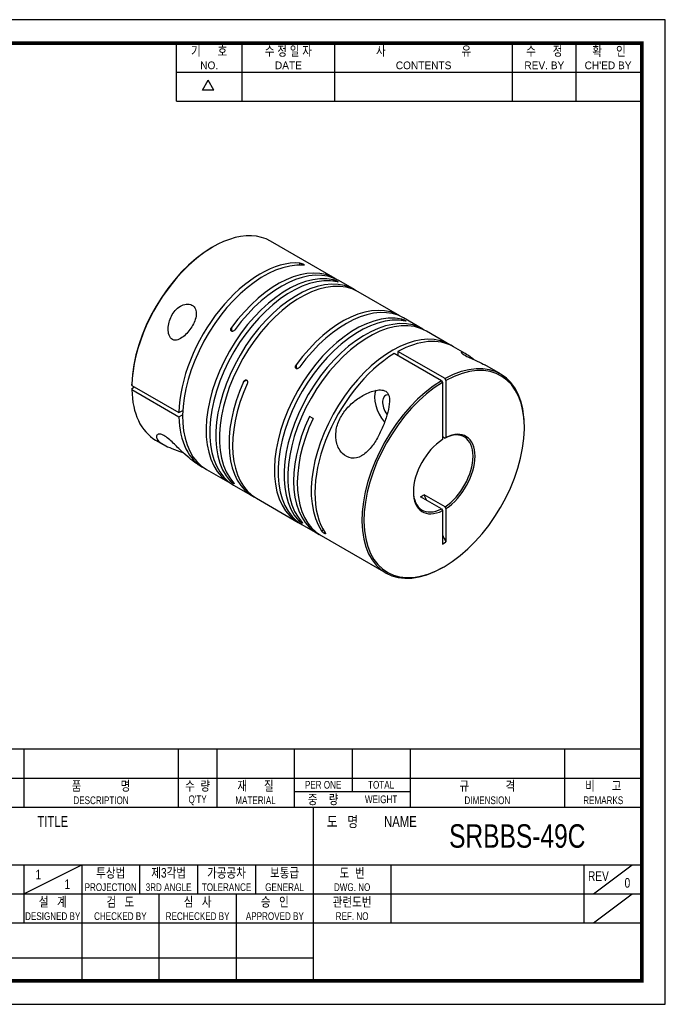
# Model space of a CAD drawing. Header units: millimetres. Extents: x 0 to 297, y 0 to 210.
# Tile 2 of 2: x 159 to 297, y 0 to 210. Entities that reach past the tile are written whole.
import ezdxf
from ezdxf.enums import TextEntityAlignment as Align

# ---------------------------------------------------------------- set-up
doc = ezdxf.new("R2010")
doc.units = ezdxf.units.MM
doc.header["$LTSCALE"] = 5
doc.layers.get('0').update_dxf_attribs({"linetype": 'CONTINUOUS'})
doc.layers.add('BM', color=2, linetype='CONTINUOUS')
doc.layers.add('D', color=7, linetype='CONTINUOUS')
doc.styles.get("Standard").update_dxf_attribs({"font": 'Gulim.ttf', "width": 0.8, "height": 3})

msp = doc.modelspace()

# ---------------------------------------------------------------- linework, layer by layer
for p, q in [((192.71392, 192.64074), (192.71392, 205)), ((206.72109, 192.64074), (206.72109, 205)), ((226.49591, 192.64074), (226.49591, 205)), ((264.39765, 192.64074), (264.39765, 205)), ((277.99284, 192.64074), (277.99284, 205)), ((192.71392, 198.82037), (291.58802, 198.82037)), ((198.25647, 194.97648), (199.49239, 197.11716)), ((200.72832, 194.97648), (199.49239, 197.11716)), ((200.72832, 194.97648), (198.25647, 194.97648)), ((192.71392, 192.64074), (291.58802, 192.64074)), ((292, 54.43705), (147.8086, 54.43705)), ((160.16787, 54.43705), (160.16787, 42.07779)), ((193.1259, 54.43705), (193.1259, 42.07779)), ((201.36541, 54.43705), (201.36541, 42.07779)), ((217.84443, 54.43705), (217.84443, 42.07779)), ((230.20369, 54.43705), (230.20369, 45.37359)), ((242.56295, 54.43705), (242.56295, 42.07779)), ((275.52098, 54.43705), (275.52098, 42.07779)), ((147.8086, 48.25742), (292, 48.25742)), ((217.84443, 45.37359), (242.56295, 45.37359)), ((147.8086, 42.07779), (292, 42.07779)), ((221.96418, 5), (221.96418, 42.07779)), ((147.8086, 29.71852), (292, 29.71852)), ((160.16787, 23.53889), (172.52713, 29.71852)), ((160.16787, 29.71852), (160.16787, 17.35926)), ((172.52713, 29.71852), (172.52713, 5)), ((184.88639, 29.71852), (184.88639, 23.53889)), ((197.24565, 29.71852), (197.24565, 23.53889)), ((209.60492, 29.71852), (209.60492, 23.53889)), ((238.4432, 29.71852), (238.4432, 17.35926)), ((279.64074, 29.71852), (279.64074, 17.35926)), ((281.70061, 23.53889), (289.94012, 29.71852)), ((147.8086, 23.53889), (221.96418, 23.53889)), ((189.00615, 23.53889), (189.00615, 5)), ((205.48516, 23.53889), (205.48516, 5)), ((221.96418, 23.53889), (292, 23.53889)), ((281.70061, 17.35926), (289.94012, 23.53889)), ((147.8086, 17.35926), (292, 17.35926)), ((147.8086, 9.87984), (221.96418, 9.87984))]:
    msp.add_line(p, q)
msp.add_lwpolyline([(297, 210), (0, 210), (0, 0), (297, 0)], close=True)
msp.add_lwpolyline([(292, 205, 0.8, 0.8, 0), (5, 205, 0.8, 0.8, 0), (5, 5, 0.8, 0.8, 0), (292, 5, 0.8, 0.8, 0)], format="xyseb", close=True)
at = {"layer": 'BM', "ltscale": 25.4}
for p, q in [((226.58882, 154.80607), (212.80024, 162.76691)), ((200.55024, 161.55346), (200.33811, 161.43098)), ((219.04108, 157.66816), (219.04108, 158.09398)), ((226.25357, 154.23333), (226.25357, 154.5444)), ((230.69004, 152.43823), (227.36664, 154.357)), ((240.3774, 146.84523), (231.46786, 151.98916)), ((240.81997, 145.82341), (240.81997, 146.13448)), ((245.25644, 144.02832), (241.15522, 146.39616)), ((204.47468, 144.33819), (204.47468, 143.56883)), ((251.05472, 140.68068), (246.03426, 143.57924)), ((249.23454, 132.99145), (239.19362, 138.78857)), ((239.97144, 139.23765), (239.97144, 138.3395)), ((250.01236, 133.44052), (239.97144, 139.23765)), ((254.32956, 138.78995), (251.83253, 140.23161)), ((218.26326, 136.37735), (218.26326, 135.60799)), ((261.87345, 134.43448), (258.52349, 136.36858)), ((207.69314, 133.14002), (207.02685, 132.75534)), ((249.23454, 132.99145), (249.44667, 132.62396)), ((249.44667, 132.62396), (249.44667, 120.44998)), ((250.22449, 133.07303), (250.01236, 133.44052)), ((250.22449, 133.07303), (250.22449, 120.89905)), ((183.23049, 131.9988), (183.23054, 132.24378)), ((183.23049, 131.9988), (193.2714, 126.20168)), ((183.23054, 131.34563), (183.23049, 131.10065)), ((183.23049, 131.10065), (193.2714, 125.30353)), ((183.23054, 131.34563), (183.79617, 131.6722)), ((193.2714, 126.20168), (194.08419, 126.67094)), ((193.2714, 125.30353), (194.04922, 125.7526)), ((221.87063, 124.95464), (221.09281, 125.40372)), ((188.30024, 120.33167), (189.87021, 119.42525)), ((249.44667, 121.10273), (250.01236, 120.77613)), ((250.01236, 120.77613), (250.22449, 120.89905)), ((197.60815, 114.95774), (198.34115, 114.53454)), ((199.11897, 114.08547), (204.13943, 111.18691)), ((204.19842, 111.60808), (204.46782, 111.76361)), ((204.91725, 110.73783), (209.01847, 108.36999)), ((209.79628, 107.92092), (218.70583, 102.77699)), ((249.23454, 105.65759), (244.7728, 108.23357)), ((250.01236, 106.10666), (245.55062, 108.68264)), ((249.23454, 105.65759), (249.44667, 105.28972)), ((249.44667, 105.28972), (249.44667, 98.17291)), ((250.22449, 105.73879), (250.01236, 106.10666)), ((250.22449, 105.73879), (250.22449, 98.62198)), ((218.76482, 103.19816), (219.03421, 103.3537)), ((219.48365, 102.32792), (222.80705, 100.40915)), ((223.6811, 100.9743), (224.04987, 101.18721)), ((223.58487, 99.96008), (237.37345, 91.99924)), ((249.44667, 98.17291), (250.22449, 98.62198)), ((249.62345, 93.21269), (249.83558, 93.33517))]:
    msp.add_line(p, q, dxfattribs=at)
msp.add_arc((242.52493, 113.02515), 5.29265, 295.1326881, 304.8673119, dxfattribs=at)
for centre, major_axis, start_param, end_param in [((200.55024, 141.54929), (12.25, 21.21762), 0, 2.333743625), ((200.33811, 141.67176), (12.1, 20.95781), 0.785398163, 2.33346526), ((211.36897, 135.30309), (12.25, 21.21762), 0.275881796, 3.141592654), ((210.59115, 135.75216), (-12.25, -21.21762), 3.41747445, 5.475336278), ((214.33882, 133.58845), (-12.25, -21.21762), 3.109839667, 4.532751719), ((215.11664, 133.13938), (-12.25, -21.21762), 3.141592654, 4.532751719), ((216.38943, 132.40453), (12.25, 21.21762), 0.179637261, 3.173345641), ((217.16725, 131.95546), (12.25, 21.21762), 0.179637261, 3.141592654), ((218.44004, 131.22061), (-12.25, -21.21762), 3.109839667, 6.103548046), ((219.21786, 130.77154), (-12.25, -21.21762), 3.141592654, 6.103548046), ((228.1274, 125.62761), (-12.25, -21.21762), 3.109839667, 4.532751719), ((228.90522, 125.17853), (-12.25, -21.21762), 3.141592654, 4.532751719), ((230.95583, 123.99461), (12.25, 21.21762), 0.179637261, 3.173345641), ((231.73365, 123.54554), (12.25, 21.21762), 0.179637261, 3.141592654), ((233.00644, 122.81069), (-12.25, -21.21762), 3.109839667, 6.103548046), ((233.78426, 122.36162), (-12.25, -21.21762), 3.141592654, 6.103548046), ((238.80472, 119.46306), (-12.25, -21.21762), 3.109839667, 6.007303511), ((239.58253, 119.01398), (-12.25, -21.21762), 3.141592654, 3.904539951), ((239.58253, 119.01398), (12.25, 21.21762), 0.807849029, 2.865710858), ((249.62345, 113.21686), (-12.25, -21.21762), 2.35619449, 3.904539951), ((249.83558, 113.09438), (12.1, 20.95781), 0.808127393, 7.045854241), ((221.26847, 129.58762), (12.25, 21.21762), 1.750433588, 3.173345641), ((222.04628, 129.13854), (12.25, 21.21762), 1.750433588, 3.141592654), ((249.62345, 113.21686), (-12.25, -21.21762), 3.949441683, 7.068583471), ((200.55024, 141.54929), (12.25, 21.21762), 2.378645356, 3.141592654), ((238.87543, 127.17895), (-2.75, 4.76314), 0.397223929, 1.89121739), ((238.87543, 127.17895), (1.55, -2.68468), 2.777124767, 4.906765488), ((210.59115, 135.75216), (12.25, 21.21762), 2.378645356, 3.173345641), ((235.05705, 121.62677), (12.25, 21.21762), 1.722858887, 3.173345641), ((235.83487, 121.1777), (12.25, 21.21762), 1.722858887, 3.141592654), ((249.62345, 113.21686), (-4.5, -7.79423), 0.846547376, 3.865841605), ((249.83558, 113.09438), (-4.65, -8.05404), 0.844572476, 3.867816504), ((249.83558, 113.09438), (4.65, 8.05404), 0.844572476, 3.867816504), ((249.62345, 113.21686), (4.5, 7.79423), 2.372725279, 3.865841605), ((283.3878, 113.20584), (-31.25, 54.12659), 1.328407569, 1.349095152), ((283.3878, 113.20584), (-31.25, 54.12659), 1.480482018, 1.507527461)]:
    msp.add_ellipse(centre, major_axis=major_axis, ratio=0.577350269, start_param=start_param, end_param=end_param, dxfattribs=at)
for points, knots in [([(219.04108, 158.09398), (219.09878, 158.09007), (219.17062, 158.07793), (219.24905, 158.05869), (219.31601, 158.04226), (219.39014, 158.02006), (219.46443, 157.99387), (219.53122, 157.97033), (219.6005, 157.94269), (219.66415, 157.9139), (219.72038, 157.88846), (219.77409, 157.86125), (219.8189, 157.83538), (219.85805, 157.81278), (219.89161, 157.79053), (219.91695, 157.77049), (219.94224, 157.75049), (219.96011, 157.73215), (219.97004, 157.7165), (219.98054, 157.69997), (219.98253, 157.68602), (219.97686, 157.6751), (219.97045, 157.66272), (219.9541, 157.65392), (219.92974, 157.6488), (219.9025, 157.64308), (219.86457, 157.64181), (219.8189, 157.64491)], [0, 0, 0, 0, 0.152370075, 0.152370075, 0.152370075, 0.282050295, 0.282050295, 0.282050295, 0.398653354, 0.398653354, 0.398653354, 0.501461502, 0.501461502, 0.501461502, 0.590846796, 0.590846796, 0.590846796, 0.67988389, 0.67988389, 0.67988389, 0.773873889, 0.773873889, 0.773873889, 0.880534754, 0.880534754, 0.880534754, 1, 1, 1, 1]), ([(226.25357, 154.5444), (226.30767, 154.53237), (226.37387, 154.51301), (226.4469, 154.48776), (226.51739, 154.46339), (226.59689, 154.43258), (226.67778, 154.39796), (226.73202, 154.37474), (226.78827, 154.34921), (226.84213, 154.32323), (226.89629, 154.2971), (226.94967, 154.26969), (226.99599, 154.24409), (227.00823, 154.23732), (227.02007, 154.23064), (227.03139, 154.22411), (227.06889, 154.20245), (227.10128, 154.18203), (227.12602, 154.16451), (227.15069, 154.14705), (227.16852, 154.13198), (227.17926, 154.11991), (227.19078, 154.10696), (227.19451, 154.09711), (227.19144, 154.09032), (227.18781, 154.08227), (227.17461, 154.07831), (227.15383, 154.078), (227.12919, 154.07762), (227.09335, 154.08235), (227.04921, 154.09149), (227.04342, 154.09269), (227.03747, 154.09397), (227.03139, 154.09533)], [0, 0, 0, 0, 0.146140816, 0.146140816, 0.146140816, 0.287530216, 0.287530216, 0.287530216, 0.381550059, 0.381550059, 0.381550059, 0.476483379, 0.476483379, 0.476483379, 0.501110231, 0.501110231, 0.501110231, 0.583893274, 0.583893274, 0.583893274, 0.666229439, 0.666229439, 0.666229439, 0.754481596, 0.754481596, 0.754481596, 0.859314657, 0.859314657, 0.859314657, 0.983840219, 0.983840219, 0.983840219, 1, 1, 1, 1]), ([(191.85283, 147.09516), (191.36392, 146.26891), (191.07037, 145.34564), (190.9544, 143.95442), (190.97137, 143.48223), (191.17144, 142.60439), (191.36491, 142.18668), (191.97069, 141.66651), (192.37702, 141.59196), (193.16087, 141.74174), (193.54348, 141.9398), (194.62847, 142.69434), (195.2684, 143.39838), (196.33256, 144.96419), (196.76509, 145.85898), (196.99403, 147.17563), (196.99748, 147.61411), (196.79736, 148.39683), (196.59037, 148.73997), (195.98242, 149.2159), (195.5868, 149.3445), (194.73333, 149.35665), (194.28461, 149.2418), (193.03797, 148.64251), (192.34173, 147.92142), (191.85283, 147.09516)], [0, 0, 0, 0, 0.125, 0.125, 0.1875, 0.1875, 0.25, 0.25, 0.3125, 0.3125, 0.375, 0.375, 0.5, 0.5, 0.625, 0.625, 0.6875, 0.6875, 0.75, 0.75, 0.8125, 0.8125, 0.875, 0.875, 1, 1, 1, 1]), ([(240.81997, 146.13448), (240.87407, 146.12245), (240.94027, 146.1031), (241.0133, 146.07785), (241.08379, 146.05348), (241.16328, 146.02267), (241.24418, 145.98804), (241.29842, 145.96482), (241.35467, 145.9393), (241.40853, 145.91332), (241.46269, 145.88719), (241.51607, 145.85977), (241.56239, 145.83417), (241.57463, 145.82741), (241.58647, 145.82073), (241.59779, 145.81419), (241.63529, 145.79254), (241.66768, 145.77211), (241.69242, 145.7546), (241.71709, 145.73714), (241.73492, 145.72207), (241.74566, 145.70999), (241.75718, 145.69704), (241.76091, 145.68719), (241.75784, 145.68041), (241.75421, 145.67235), (241.74101, 145.66839), (241.72023, 145.66808), (241.69559, 145.66771), (241.65975, 145.67243), (241.61561, 145.68158), (241.60982, 145.68278), (241.60387, 145.68406), (241.59779, 145.68541)], [0, 0, 0, 0, 0.146140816, 0.146140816, 0.146140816, 0.287530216, 0.287530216, 0.287530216, 0.381550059, 0.381550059, 0.381550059, 0.476483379, 0.476483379, 0.476483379, 0.501110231, 0.501110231, 0.501110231, 0.583893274, 0.583893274, 0.583893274, 0.666229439, 0.666229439, 0.666229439, 0.754481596, 0.754481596, 0.754481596, 0.859314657, 0.859314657, 0.859314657, 0.983840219, 0.983840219, 0.983840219, 1, 1, 1, 1]), ([(205.2525, 143.88912), (205.1984, 143.81462), (205.1322, 143.74531), (205.05917, 143.68798), (204.98868, 143.63264), (204.90918, 143.58659), (204.82829, 143.55797), (204.77404, 143.53878), (204.7178, 143.52701), (204.66394, 143.52526), (204.60978, 143.52349), (204.5564, 143.53208), (204.51008, 143.55136), (204.49784, 143.55645), (204.486, 143.56229), (204.47468, 143.56883), (204.43717, 143.59048), (204.40479, 143.62049), (204.38004, 143.65569), (204.35538, 143.69078), (204.33755, 143.73185), (204.32681, 143.77529), (204.31529, 143.82191), (204.31156, 143.87228), (204.31462, 143.92305), (204.31826, 143.98329), (204.33146, 144.0454), (204.35224, 144.10566), (204.37688, 144.1771), (204.41272, 144.24766), (204.45686, 144.3128), (204.46265, 144.32134), (204.46859, 144.32981), (204.47468, 144.33819)], [0, 0, 0, 0, 0.146140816, 0.146140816, 0.146140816, 0.287530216, 0.287530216, 0.287530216, 0.381550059, 0.381550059, 0.381550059, 0.476483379, 0.476483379, 0.476483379, 0.501110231, 0.501110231, 0.501110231, 0.583893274, 0.583893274, 0.583893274, 0.666229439, 0.666229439, 0.666229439, 0.754481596, 0.754481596, 0.754481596, 0.859314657, 0.859314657, 0.859314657, 0.983840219, 0.983840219, 0.983840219, 1, 1, 1, 1]), ([(256.19746, 137.50071), (256.10856, 137.56598), (256.02144, 137.63), (255.24699, 138.19737), (254.69711, 138.5815), (253.86502, 139.05403), (253.57568, 139.14821), (253.46529, 139.05619), (253.48374, 138.98549), (253.74787, 138.73798), (254.00884, 138.55867), (254.77107, 138.1478), (255.22077, 137.93939), (256.08876, 137.54748), (256.49836, 137.36705), (257.53333, 136.89334), (258.09515, 136.61521), (258.53738, 136.3604)], [0.3596011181, 0.3596011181, 0.3596011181, 0.3596011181, 0.375, 0.375, 0.5, 0.5, 0.625, 0.625, 0.6875, 0.6875, 0.75, 0.75, 0.8125, 0.8125, 0.875, 0.875, 0.9801359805, 0.9801359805, 0.9801359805, 0.9801359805]), ([(219.04108, 135.92828), (218.98698, 135.85378), (218.92078, 135.78447), (218.84775, 135.72714), (218.77726, 135.6718), (218.69777, 135.62575), (218.61687, 135.59713), (218.56263, 135.57794), (218.50638, 135.56617), (218.45252, 135.56441), (218.39836, 135.56265), (218.34498, 135.57124), (218.29866, 135.59052), (218.28642, 135.59561), (218.27458, 135.60145), (218.26326, 135.60799), (218.22576, 135.62964), (218.19337, 135.65965), (218.16863, 135.69484), (218.14396, 135.72994), (218.12613, 135.771), (218.11539, 135.81445), (218.10387, 135.86107), (218.10014, 135.91144), (218.10321, 135.96221), (218.10684, 136.02245), (218.12004, 136.08455), (218.14082, 136.14482), (218.16546, 136.21626), (218.20131, 136.28682), (218.24544, 136.35195), (218.25124, 136.3605), (218.25718, 136.36897), (218.26326, 136.37735)], [0, 0, 0, 0, 0.146140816, 0.146140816, 0.146140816, 0.287530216, 0.287530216, 0.287530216, 0.381550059, 0.381550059, 0.381550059, 0.476483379, 0.476483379, 0.476483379, 0.501110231, 0.501110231, 0.501110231, 0.583893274, 0.583893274, 0.583893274, 0.666229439, 0.666229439, 0.666229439, 0.754481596, 0.754481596, 0.754481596, 0.859314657, 0.859314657, 0.859314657, 0.983840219, 0.983840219, 0.983840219, 1, 1, 1, 1]), ([(207.02685, 132.75534), (207.06432, 132.83944), (207.11418, 132.91818), (207.17256, 132.98397), (207.22891, 133.04747), (207.29534, 133.10106), (207.36577, 133.13572), (207.41301, 133.15896), (207.46323, 133.17421), (207.51266, 133.17852), (207.56237, 133.18285), (207.61281, 133.17597), (207.65813, 133.15726), (207.67011, 133.15232), (207.68181, 133.14656), (207.69314, 133.14002), (207.73064, 133.11837), (207.76453, 133.0875), (207.79207, 133.05068), (207.81952, 133.01398), (207.84149, 132.97053), (207.85731, 132.92414), (207.87429, 132.87437), (207.88468, 132.82015), (207.88903, 132.76511), (207.89419, 132.6998), (207.89101, 132.6319), (207.88089, 132.56547), (207.8689, 132.48674), (207.84688, 132.4082), (207.81689, 132.33489), (207.81296, 132.32527), (207.80888, 132.31573), (207.80466, 132.30627)], [0, 0, 0, 0, 0.146140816, 0.146140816, 0.146140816, 0.287530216, 0.287530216, 0.287530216, 0.381550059, 0.381550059, 0.381550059, 0.476483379, 0.476483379, 0.476483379, 0.501110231, 0.501110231, 0.501110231, 0.583893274, 0.583893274, 0.583893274, 0.666229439, 0.666229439, 0.666229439, 0.754481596, 0.754481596, 0.754481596, 0.859314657, 0.859314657, 0.859314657, 0.983840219, 0.983840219, 0.983840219, 1, 1, 1, 1]), ([(235.59284, 120.79302), (236.04062, 121.58813), (236.42304, 122.3972), (237.09882, 124.03055), (237.39128, 124.85651), (237.86018, 126.4596), (238.0452, 127.25255), (238.21853, 128.7867), (238.22786, 129.54844), (237.744, 130.4676), (237.48424, 130.72276), (236.76595, 131.01805), (236.33799, 131.05305), (235.05134, 130.96036), (234.18423, 130.66648), (232.54832, 129.91471), (231.78019, 129.4473), (230.34963, 128.37442), (229.67736, 127.75697), (228.49816, 126.39937), (227.98644, 125.65786), (227.17638, 124.02967), (226.89149, 123.16708), (226.64379, 121.3753), (226.69136, 120.45989), (227.15598, 118.8006), (227.57867, 118.04638), (228.6851, 116.9461), (229.37059, 116.60063), (230.77884, 116.42943), (231.50641, 116.59705), (232.87875, 117.34569), (233.50972, 117.91165), (234.64032, 119.23597), (235.14506, 119.99791), (235.59284, 120.79302)], [0, 0, 0, 0, 0.0625, 0.0625, 0.125, 0.125, 0.1875, 0.1875, 0.25, 0.25, 0.28125, 0.28125, 0.3125, 0.3125, 0.375, 0.375, 0.4375, 0.4375, 0.5, 0.5, 0.5625, 0.5625, 0.625, 0.625, 0.6875, 0.6875, 0.75, 0.75, 0.8125, 0.8125, 0.875, 0.875, 0.9375, 0.9375, 1, 1, 1, 1]), ([(197.62676, 114.9473), (197.31708, 115.12629), (196.98535, 115.34189), (195.58905, 116.34051), (194.43691, 117.37939), (192.61598, 119.14521), (191.97368, 119.79263), (190.95633, 120.68982), (190.60002, 120.97851), (189.93002, 121.40949), (189.62923, 121.53844), (188.9387, 121.68794), (188.70791, 121.54217), (188.45806, 121.19554), (188.44449, 120.97708), (188.66545, 120.28936), (189.15754, 119.80257), (190.08506, 119.30606)], [0.4595934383, 0.4595934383, 0.4595934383, 0.4595934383, 0.5, 0.5, 0.625, 0.625, 0.6875, 0.6875, 0.71875, 0.71875, 0.75, 0.75, 0.8125, 0.8125, 0.875, 0.875, 1, 1, 1, 1]), ([(190.08506, 119.30606), (190.54882, 119.05781), (191.10726, 118.81319), (192.46547, 118.28466), (193.24944, 118.00818), (194.10271, 117.69508), (194.12832, 117.68566), (194.15398, 117.67622)], [0, 0, 0, 0, 0.0625, 0.0625, 0.125, 0.125, 0.1269308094, 0.1269308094, 0.1269308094, 0.1269308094]), ([(204.97624, 111.159), (205.01371, 111.11817), (205.04063, 111.08376), (205.05376, 111.05926), (205.06644, 111.03561), (205.06657, 111.02045), (205.05091, 111.01742), (205.04041, 111.01538), (205.02248, 111.01878), (204.99707, 111.02834), (204.97152, 111.03795), (204.93739, 111.05425), (204.89753, 111.07612), (204.887, 111.08189), (204.87603, 111.08808), (204.86471, 111.09461), (204.8272, 111.11627), (204.78502, 111.14235), (204.74217, 111.17032), (204.69944, 111.19821), (204.65496, 111.22866), (204.61197, 111.25936), (204.56584, 111.2923), (204.52035, 111.32625), (204.47791, 111.35931), (204.42756, 111.39853), (204.38038, 111.43735), (204.33858, 111.4738), (204.28902, 111.517), (204.24585, 111.5579), (204.2115, 111.59407), (204.207, 111.59881), (204.20264, 111.60348), (204.19842, 111.60808)], [0, 0, 0, 0, 0.146140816, 0.146140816, 0.146140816, 0.287530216, 0.287530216, 0.287530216, 0.381550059, 0.381550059, 0.381550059, 0.476483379, 0.476483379, 0.476483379, 0.501110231, 0.501110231, 0.501110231, 0.583893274, 0.583893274, 0.583893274, 0.666229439, 0.666229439, 0.666229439, 0.754481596, 0.754481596, 0.754481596, 0.859314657, 0.859314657, 0.859314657, 0.983840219, 0.983840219, 0.983840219, 1, 1, 1, 1]), ([(219.54264, 102.74909), (219.58011, 102.70826), (219.60703, 102.67385), (219.62016, 102.64935), (219.63284, 102.6257), (219.63297, 102.61054), (219.61731, 102.6075), (219.60681, 102.60547), (219.58888, 102.60887), (219.56347, 102.61843), (219.53792, 102.62804), (219.50379, 102.64434), (219.46393, 102.6662), (219.4534, 102.67198), (219.44243, 102.67816), (219.43111, 102.6847), (219.3936, 102.70635), (219.35142, 102.73243), (219.30857, 102.7604), (219.26584, 102.78829), (219.22136, 102.81875), (219.17837, 102.84944), (219.13223, 102.88238), (219.08675, 102.91634), (219.04431, 102.94939), (218.99396, 102.98861), (218.94678, 103.02744), (218.90498, 103.06388), (218.85542, 103.10709), (218.81225, 103.14799), (218.7779, 103.18415), (218.7734, 103.1889), (218.76903, 103.19357), (218.76482, 103.19816)], [0, 0, 0, 0, 0.146140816, 0.146140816, 0.146140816, 0.287530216, 0.287530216, 0.287530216, 0.381550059, 0.381550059, 0.381550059, 0.476483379, 0.476483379, 0.476483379, 0.501110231, 0.501110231, 0.501110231, 0.583893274, 0.583893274, 0.583893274, 0.666229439, 0.666229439, 0.666229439, 0.754481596, 0.754481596, 0.754481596, 0.859314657, 0.859314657, 0.859314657, 0.983840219, 0.983840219, 0.983840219, 1, 1, 1, 1]), ([(224.45892, 100.52523), (224.49115, 100.47721), (224.5112, 100.4363), (224.51597, 100.40751), (224.52005, 100.38292), (224.51308, 100.36635), (224.49395, 100.36069), (224.47675, 100.3556), (224.44893, 100.3593), (224.41209, 100.37261), (224.37955, 100.38437), (224.33877, 100.40412), (224.29396, 100.42999), (224.25481, 100.45259), (224.21148, 100.48048), (224.16789, 100.51105), (224.12439, 100.54156), (224.07951, 100.57551), (224.03657, 100.61021), (223.99121, 100.64687), (223.94692, 100.68524), (223.90633, 100.72286), (223.86031, 100.76552), (223.81793, 100.80823), (223.78154, 100.84842), (223.74084, 100.89337), (223.70662, 100.9363), (223.6811, 100.9743)], [0, 0, 0, 0, 0.152370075, 0.152370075, 0.152370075, 0.282050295, 0.282050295, 0.282050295, 0.398653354, 0.398653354, 0.398653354, 0.501461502, 0.501461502, 0.501461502, 0.590846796, 0.590846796, 0.590846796, 0.67988389, 0.67988389, 0.67988389, 0.773873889, 0.773873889, 0.773873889, 0.880534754, 0.880534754, 0.880534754, 1, 1, 1, 1])]:
    msp.add_open_spline(points, degree=3, knots=knots, dxfattribs=at)

# ---------------------------------------------------------------- texts
at = {"layer": 'D', "width": 0.8}
for s, height, p in [('기      호', 2.059877, (199.71751, 203.3521)), ('수 정 일 자', 2.059877, (216.6085, 203.3521)), ('사                           유', 2.0598771, (245.44678, 203.3521)), ('수      정', 2.059877, (271.19524, 203.3521)), ('확     인', 2.059877, (284.99642, 203.3521)), ('품              명', 2.0598771, (176.64688, 46.60952)), ('수  량', 2.059877, (197.24565, 46.60952)), ('재      질', 2.059877, (209.60492, 46.60952)), ('PER ONE', 1.647902, (224.02406, 46.8155)), ('TOTAL', 1.647902, (236.38332, 46.8155)), ('규             격', 2.0598771, (259.04197, 46.60952)), ('비      고', 2.059877, (283.76049, 46.60952)), ('DESCRIPTION', 1.6479017, (176.64688, 43.5197)), ("Q'TY", 1.647902, (197.24565, 43.5197)), ('MATERIAL', 1.647902, (209.60492, 43.5197)), ('중    량', 2.059877, (224.02406, 43.72569)), ('WEIGHT', 1.647902, (236.38332, 43.72569)), ('DIMENSION', 1.647902, (259.04197, 43.5197)), ('REMARKS', 1.647902, (283.76049, 43.5197)), ('TITLE', 2.307062, (166.3475, 38.98797)), ('도   명', 2.307062, (228.14381, 38.98797)), ('NAME', 2.307062, (240.50307, 38.98797)), ('SRBBS-49C', 5, (265.42755, 35.89816)), ('투상법', 2.059877, (178.70676, 28.07062)), ('제3각법', 2.059877, (191.06602, 28.07062)), ('가공공차', 2.059877, (203.42529, 28.07062)), ('보통급', 2.059877, (215.78455, 28.07062)), ('도  번', 2.059877, (230.20369, 28.07062)), ('1', 2.05988, (163.25768, 27.65865)), ('REV', 2.059877, (282.73055, 27.34967)), ('1', 2.05988, (169.43731, 25.59877)), ('PROJECTION', 1.647902, (178.70676, 24.98081)), ('3RD ANGLE', 1.647902, (191.06602, 24.98081)), ('TOLERANCE', 1.647902, (203.42529, 24.98081)), ('GENERAL', 1.647902, (215.78455, 24.98081)), ('DWG. NO', 1.647902, (230.20369, 24.98081)), ('0', 2.05988, (288.91018, 25.90775)), ('설   계', 2.059877, (166.3475, 21.89099)), ('검   도', 2.059877, (180.76664, 21.89099)), ('심   사', 2.059877, (197.24565, 21.89099)), ('승   인', 2.059877, (213.72467, 21.89099)), ('관련도번', 2.059877, (230.20369, 21.89099)), ('REF. NO', 1.647902, (230.20369, 18.80118))]:
    msp.add_text(s, height=height, dxfattribs=at).set_placement(p, align=Align.MIDDLE)
at = {"layer": 'D'}
for s, p in [('NO.', (199.71751, 200.26228)), ('DATE', (216.6085, 200.26228)), ('CONTENTS', (245.44678, 200.26228)), ('REV. BY', (271.19524, 200.26228)), ("CH'ED BY", (284.79043, 200.26228))]:
    msp.add_text(s, height=1.647902, dxfattribs=at).set_placement(p, align=Align.MIDDLE)
at = {"layer": 'D', "width": 0.8}
for s, height, p in [('DESIGNED BY', 1.6479017, (166.3475, 17.97719)), ('CHECKED BY', 1.647902, (180.76664, 17.97719)), ('RECHECKED BY', 1.6479017, (197.24565, 17.97719)), ('APPROVED BY', 1.6479017, (213.72467, 17.97719))]:
    msp.add_text(s, height=height, dxfattribs=at).set_placement(p, align=Align.CENTER)

doc.saveas('drawing.dxf')
